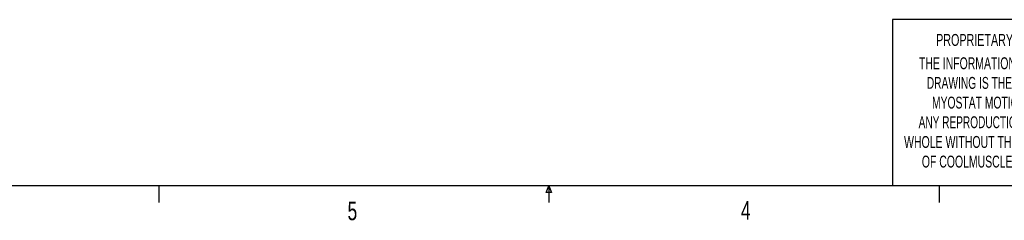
# Model space of a CAD drawing. Extents: x 11 to 421, y 5 to 275.
# Tile 2 of 6: x 148 to 274, y 6 to 31. Entities that reach past the tile are written whole.
import ezdxf
from ezdxf.enums import TextEntityAlignment as Align

# ---------------------------------------------------------------- set-up
doc = ezdxf.new("R2010")
doc.units = 0
doc.layers.get('0').update_dxf_attribs({"linetype": 'CONTINUOUS'})

# ---------------------------------------------------------------- blocks, each defined once
blk = doc.blocks.new('SW_NOTE_4')
at = {"color": 0, "linetype": 'CONTINUOUS'}
for s, width, p in [('THE INFORMATION CONTAINED IN THIS', 0.657576, (0, 0)), ('DRAWING IS THE SOLE PROPERTY OF', 0.643548, (1, -2.52)), ('MYOSTAT MOTION CONTROL INC. ', 0.65, (1.67, -5.05)), ('ANY REPRODUCTION IN PART OR AS A', 0.634375, (-0.04, -7.57)), ('WHOLE WITHOUT THE WRITTEN PERMISSION', 0.661111, (-1.91, -10.1)), ('OF COOLMUSCLE INC. IS PROHIBITED.', 0.657576, (0.37, -12.62))]:
    blk.add_text(s, height=1.524, dxfattribs=dict(at, width=width)).set_placement(p, align=Align.BOTTOM_LEFT)

msp = doc.modelspace()

# ---------------------------------------------------------------- linework, layer by layer
at = {"color": 7, "linetype": 'CONTINUOUS'}
for p, q in [((259.953, 31.278), (259.953, 9.959)), ((302.919, 31.278), (259.953, 31.278)), ((415.957, 9.959), (15.907, 9.959)), ((165.919, 9.959), (165.919, 7.805)), ((215.589, 9.081), (215.925, 9.959)), ((216.244, 9.081), (215.589, 9.081)), ((215.925, 9.959), (215.925, 7.805)), ((215.925, 9.959), (216.244, 9.081)), ((265.932, 9.959), (265.932, 7.805))]:
    msp.add_line(p, q, dxfattribs=at)

# ---------------------------------------------------------------- block references
msp.add_blockref('SW_NOTE_4', (263.354, 24.464), dxfattribs=at)

# ---------------------------------------------------------------- texts
for s, height, width, p in [('PROPRIETARY AND CONFIDENTIAL', 1.524, 0.675, (265.554, 27.459)), ('5', 2.381, 0.7, (190.122, 4.819)), ('4', 2.381, 0.7, (240.541, 4.899))]:
    msp.add_text(s, height=height, dxfattribs=dict(at, width=width)).set_placement(p, align=Align.BOTTOM_LEFT)

doc.saveas('drawing.dxf')
